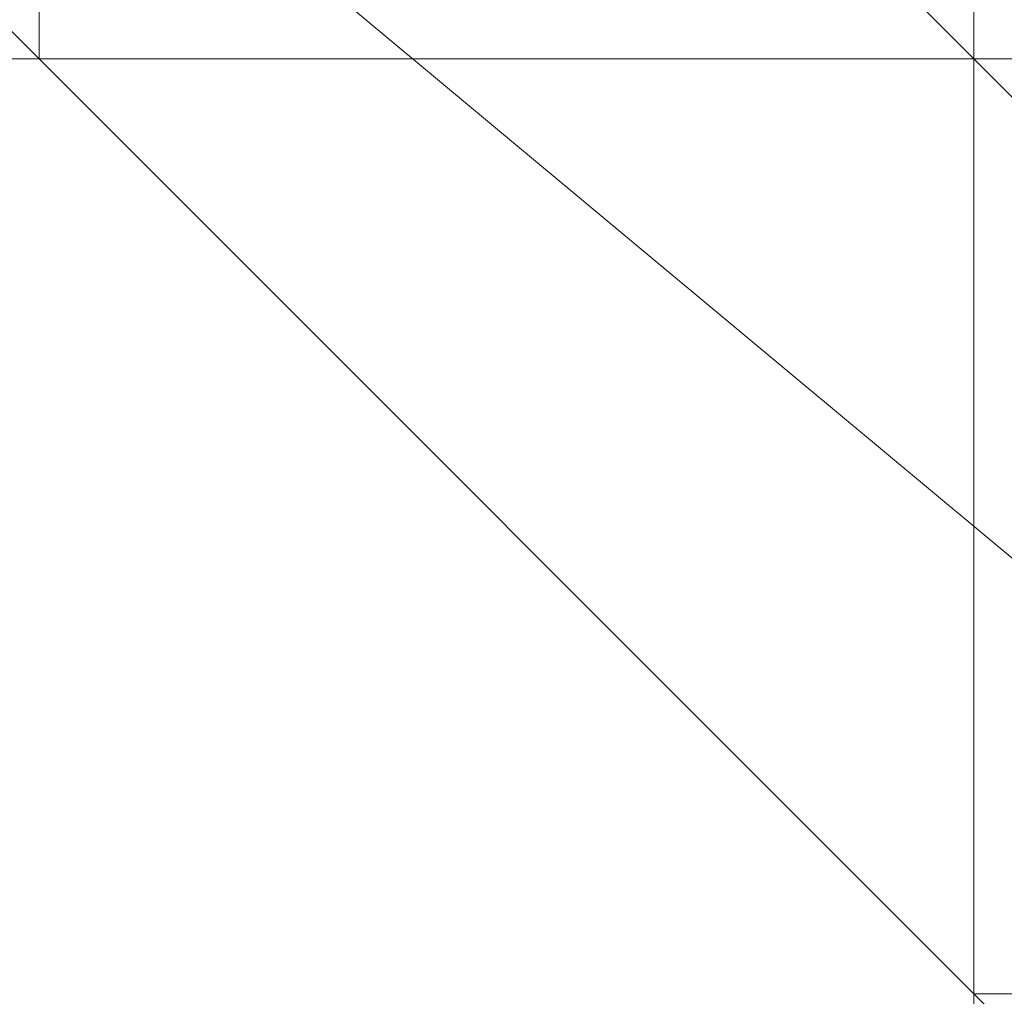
# Model space of a CAD drawing. Header units: inches. Extents: x -79624 to 52587, y -27526 to 10116.
# Tile 171 of 256: x 5674.89 to 5684.35, y -7648.48 to -7639.09. Entities that reach past the tile are written whole.
import ezdxf
from ezdxf import colors
from ezdxf.entities.mleader import LeaderData, LeaderLine
from ezdxf.math import Vec2, Vec3

# ---------------------------------------------------------------- set-up
doc = ezdxf.new("R2010")
doc.units = ezdxf.units.IN
doc.header["$MEASUREMENT"] = 0
doc.layers.add('- განათება', color=7, linetype='Continuous')
doc.layers.add('Dimensioning - General', color=7, linetype='Continuous')
doc.layers.add('- მექანიკური ნაწილი', color=7, linetype='Continuous', lineweight=18)
doc.styles.add('CT', font='ARIALN.TTF', dxfattribs={"height": 200})
doc.styles.add('GENERATED_STYLE_1', font='txt')
doc.dimstyles.new('GENERATED_STYLE__1', dxfattribs={"dimtxt": 100, "dimasz": 76, "dimexe": 0.18, "dimexo": 0.0625, "dimgap": 0, "dimtad": 0, "dimdec": 0, "dimlfac": 0.1, "dimzin": 0, "dimdsep": 46, "dimtxsty": 'GENERATED_STYLE_1', "dimblk": 'ARROWHEAD_5', "dimblk1": 'ARROWHEAD_5', "dimblk2": 'ARROWHEAD_5', "dimcen": 0.09, "dimse1": 1, "dimse2": 1, "dimclrd": 7, "dimclre": 7, "dimclrt": 7, "dimadec": 0, "dimazin": 0, "dimtfac": 1, "dimtdec": 4, "dimtmove": 0, "dimatfit": 3, "dimfxl": 1, "dimtolj": 1, "dimtzin": 0, "dimarcsym": 0})

# ---------------------------------------------------------------- blocks, each defined once
blk = doc.blocks.new('ARROWHEAD_5')
at = {"linetype": 'Continuous', "lineweight": 0}
blk.add_hatch(color=0, dxfattribs=at).paths.add_polyline_path([(-1, 0.2679), (0, 0), (-1, -0.2679)])
at = {"color": 0, "linetype": 'Continuous', "lineweight": 0}
blk.add_line((0, 0), (-1, 0), dxfattribs=at)
blk = doc.blocks.new('*D249')
at = {"layer": 'Defpoints', "color": 0, "linetype": 'Continuous', "transparency": 16777216}
for p in [(358.5559, 209.2034), (25258.5559, 209.2034), (1258.5559, -26125.7224)]:
    blk.add_point(p, dxfattribs=at)
at = {"layer": 'Dimensioning - General', "color": 7, "linetype": 'Continuous', "lineweight": -2, "transparency": 16777216}
for p, q in [((358.5559, 133.2034), (358.5559, -12795.7235)), ((358.5559, -26049.7224), (358.5559, -13148.1045))]:
    blk.add_line(p, q, dxfattribs=at)
at = {"layer": 'Dimensioning - General', "color": 7, "linetype": 'Continuous', "lineweight": -2, "transparency": 16777216, "xscale": 76.00000000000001, "yscale": 76.00000000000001, "zscale": 76.00000000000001}
for p, rotation in [((358.5559, 209.2034), 90), ((358.5559, -26125.7224), 270)]:
    blk.add_blockref('ARROWHEAD_5', p, dxfattribs=dict(at, rotation=rotation))
at = {"layer": 'Dimensioning - General', "color": 7, "linetype": 'Continuous', "lineweight": 13, "transparency": 16777216, "insert": (358.5559, -12971.914), "char_height": 100, "attachment_point": 5, "rotation": 90, "style": 'GENERATED_STYLE_1'}
blk.add_mtext('\\A1;2633', dxfattribs=at)
blk = doc.blocks.new('_DotSmall')
at = {"color": 0, "linetype": 'ByBlock', "const_width": 0.5}
blk.add_lwpolyline([(-0.0625, 0, 1), (0.0625, 0, 1)], format="xyb", close=True, dxfattribs=at)

msp = doc.modelspace()

# ---------------------------------------------------------------- linework, layer by layer
at = {"layer": '- მექანიკური ნაწილი', "color": 7, "lineweight": 0}
for points in [[(5782.86193, -7037.67465), (5728.96977, -7037.67465), (5684.05963, -7037.67465), (5684.05963, -7199.35115), (5684.05963, -7702.34471), (5657.11354, -7702.34471), (5657.11354, -7855.03918), (5639.14949, -7855.03918), (5639.14949, -7890.96729)], [(5684.05963, -7199.35115), (5684.05963, -7702.34471), (5657.11354, -7702.34471), (5684.05963, -7702.34471), (5684.05963, -7855.03918), (5657.11354, -7855.03918), (5639.14949, -7855.03918), (5639.14949, -7890.96729)], [(5728.96977, -7199.35115), (5684.05963, -7199.35115), (5684.05963, -7702.34471)], [(5728.96977, -7199.35115), (5728.96977, -7702.34471), (5684.05963, -7702.34471), (5684.05963, -7199.35115)]]:
    msp.add_lwpolyline(points, dxfattribs=at)
msp.add_lwpolyline([(5657.11354, -7621.50646), (5854.71816, -7621.50646), (5908.61032, -7666.4166), (5711.00571, -7666.4166)], close=True, dxfattribs=at)
at = {"layer": '- მექანიკური ნაწილი', "lineweight": 0}
for points in [[(5630.16746, -7684.38065), (5630.16746, -7675.39862), (5621.18543, -7666.4166), (5621.18543, -7657.43457), (5630.16746, -7648.45254), (5630.16746, -7639.47051), (5639.14949, -7630.48848), (5648.13152, -7630.48848), (5657.11354, -7630.48848), (5666.09557, -7630.48848), (5675.0776, -7630.48848), (5684.05963, -7639.47051), (5693.04166, -7648.45254), (5693.04166, -7657.43457), (5693.04166, -7666.4166), (5693.04166, -7675.39862), (5684.05963, -7684.38065)], [(5657.11354, -7630.48848), (5666.09557, -7630.48848), (5675.0776, -7630.48848), (5684.05963, -7639.47051), (5693.04166, -7648.45254), (5693.04166, -7657.43457), (5684.05963, -7657.43457), (5684.05963, -7648.45254), (5693.04166, -7657.43457), (5693.04166, -7666.4166), (5693.04166, -7657.43457), (5693.04166, -7666.4166)], [(5666.09557, -7630.48848), (5675.0776, -7639.47051), (5666.09557, -7630.48848)], [(5666.09557, -7630.48848), (5675.0776, -7639.47051), (5666.09557, -7630.48848)], [(5666.09557, -7630.48848), (5675.0776, -7639.47051), (5666.09557, -7630.48848)], [(5666.09557, -7630.48848), (5675.0776, -7639.47051), (5666.09557, -7630.48848)], [(5666.09557, -7630.48848), (5675.0776, -7639.47051), (5666.09557, -7630.48848)], [(5666.09557, -7630.48848), (5675.0776, -7639.47051), (5666.09557, -7630.48848)], [(5666.09557, -7630.48848), (5675.0776, -7639.47051), (5666.09557, -7630.48848)], [(5666.09557, -7630.48848), (5675.0776, -7639.47051), (5666.09557, -7630.48848)], [(5666.09557, -7630.48848), (5675.0776, -7639.47051), (5666.09557, -7630.48848)], [(5684.05963, -7639.47051), (5675.0776, -7630.48848), (5684.05963, -7639.47051)], [(5684.05963, -7639.47051), (5675.0776, -7630.48848), (5684.05963, -7639.47051)], [(5675.0776, -7630.48848), (5684.05963, -7639.47051), (5675.0776, -7630.48848)], [(5675.0776, -7630.48848), (5684.05963, -7639.47051), (5675.0776, -7630.48848)], [(5675.0776, -7630.48848), (5684.05963, -7639.47051), (5675.0776, -7630.48848)], [(5675.0776, -7630.48848), (5684.05963, -7639.47051), (5675.0776, -7630.48848)], [(5675.0776, -7630.48848), (5684.05963, -7639.47051), (5675.0776, -7630.48848)], [(5675.0776, -7630.48848), (5684.05963, -7639.47051), (5675.0776, -7630.48848)], [(5675.0776, -7639.47051), (5675.0776, -7630.48848), (5675.0776, -7639.47051)], [(5675.0776, -7630.48848), (5675.0776, -7639.47051), (5675.0776, -7630.48848)], [(5675.0776, -7630.48848), (5675.0776, -7639.47051), (5675.0776, -7630.48848)], [(5675.0776, -7630.48848), (5675.0776, -7639.47051), (5675.0776, -7630.48848)], [(5675.0776, -7630.48848), (5675.0776, -7639.47051), (5675.0776, -7630.48848)], [(5675.0776, -7639.47051), (5675.0776, -7630.48848), (5675.0776, -7639.47051)], [(5675.0776, -7630.48848), (5684.05963, -7639.47051), (5675.0776, -7630.48848)], [(5675.0776, -7630.48848), (5684.05963, -7639.47051), (5675.0776, -7630.48848)], [(5675.0776, -7630.48848), (5684.05963, -7639.47051), (5675.0776, -7630.48848)], [(5675.0776, -7630.48848), (5684.05963, -7639.47051), (5675.0776, -7630.48848)], [(5675.0776, -7630.48848), (5684.05963, -7639.47051), (5675.0776, -7630.48848)], [(5675.0776, -7630.48848), (5684.05963, -7639.47051), (5675.0776, -7630.48848)], [(5675.0776, -7639.47051), (5675.0776, -7630.48848), (5675.0776, -7639.47051)], [(5675.0776, -7630.48848), (5675.0776, -7639.47051), (5675.0776, -7630.48848)], [(5675.0776, -7630.48848), (5675.0776, -7639.47051), (5675.0776, -7630.48848)], [(5675.0776, -7630.48848), (5675.0776, -7639.47051), (5675.0776, -7630.48848)], [(5675.0776, -7630.48848), (5675.0776, -7639.47051), (5675.0776, -7630.48848)], [(5675.0776, -7639.47051), (5675.0776, -7630.48848), (5675.0776, -7639.47051)], [(5675.0776, -7630.48848), (5684.05963, -7639.47051), (5675.0776, -7630.48848)], [(5675.0776, -7630.48848), (5684.05963, -7639.47051), (5675.0776, -7630.48848)], [(5675.0776, -7630.48848), (5684.05963, -7639.47051), (5675.0776, -7630.48848)], [(5675.0776, -7630.48848), (5684.05963, -7639.47051), (5675.0776, -7630.48848)], [(5675.0776, -7630.48848), (5684.05963, -7639.47051), (5675.0776, -7630.48848)], [(5675.0776, -7630.48848), (5684.05963, -7639.47051), (5675.0776, -7630.48848)], [(5675.0776, -7639.47051), (5675.0776, -7630.48848), (5675.0776, -7639.47051)], [(5675.0776, -7630.48848), (5675.0776, -7639.47051), (5675.0776, -7630.48848)], [(5675.0776, -7630.48848), (5675.0776, -7639.47051), (5675.0776, -7630.48848)], [(5675.0776, -7630.48848), (5675.0776, -7639.47051), (5675.0776, -7630.48848)], [(5675.0776, -7630.48848), (5675.0776, -7639.47051), (5675.0776, -7630.48848)], [(5675.0776, -7639.47051), (5675.0776, -7630.48848), (5675.0776, -7639.47051)], [(5684.05963, -7639.47051), (5675.0776, -7630.48848), (5684.05963, -7639.47051)], [(5666.09557, -7639.47051), (5675.0776, -7639.47051), (5666.09557, -7639.47051)], [(5666.09557, -7639.47051), (5675.0776, -7639.47051), (5666.09557, -7639.47051)], [(5666.09557, -7639.47051), (5675.0776, -7639.47051), (5666.09557, -7639.47051)], [(5666.09557, -7639.47051), (5675.0776, -7639.47051), (5666.09557, -7639.47051)], [(5666.09557, -7639.47051), (5675.0776, -7639.47051), (5666.09557, -7639.47051)], [(5666.09557, -7639.47051), (5675.0776, -7639.47051), (5666.09557, -7639.47051)], [(5666.09557, -7639.47051), (5675.0776, -7639.47051), (5666.09557, -7639.47051)], [(5666.09557, -7639.47051), (5675.0776, -7639.47051), (5666.09557, -7639.47051)], [(5666.09557, -7639.47051), (5675.0776, -7639.47051), (5666.09557, -7639.47051)], [(5666.09557, -7639.47051), (5675.0776, -7639.47051), (5666.09557, -7639.47051)], [(5666.09557, -7639.47051), (5675.0776, -7639.47051), (5666.09557, -7639.47051)], [(5666.09557, -7639.47051), (5675.0776, -7639.47051), (5666.09557, -7639.47051)], [(5666.09557, -7639.47051), (5675.0776, -7639.47051), (5666.09557, -7639.47051)], [(5666.09557, -7639.47051), (5675.0776, -7639.47051), (5666.09557, -7639.47051)], [(5666.09557, -7639.47051), (5675.0776, -7639.47051), (5666.09557, -7639.47051)], [(5666.09557, -7639.47051), (5675.0776, -7639.47051), (5666.09557, -7639.47051)], [(5666.09557, -7639.47051), (5675.0776, -7639.47051), (5666.09557, -7639.47051)], [(5666.09557, -7639.47051), (5675.0776, -7639.47051), (5666.09557, -7639.47051)], [(5666.09557, -7639.47051), (5675.0776, -7639.47051), (5666.09557, -7639.47051)], [(5666.09557, -7639.47051), (5675.0776, -7639.47051), (5666.09557, -7639.47051)], [(5666.09557, -7639.47051), (5675.0776, -7639.47051), (5666.09557, -7639.47051)], [(5666.09557, -7639.47051), (5675.0776, -7639.47051), (5666.09557, -7639.47051)], [(5666.09557, -7639.47051), (5675.0776, -7639.47051), (5666.09557, -7639.47051)], [(5666.09557, -7639.47051), (5675.0776, -7639.47051), (5666.09557, -7639.47051)], [(5666.09557, -7639.47051), (5675.0776, -7639.47051), (5666.09557, -7639.47051)], [(5666.09557, -7639.47051), (5675.0776, -7639.47051), (5666.09557, -7639.47051)], [(5666.09557, -7639.47051), (5675.0776, -7639.47051), (5666.09557, -7639.47051)], [(5666.09557, -7639.47051), (5675.0776, -7639.47051), (5666.09557, -7639.47051)], [(5666.09557, -7639.47051), (5675.0776, -7639.47051), (5666.09557, -7639.47051)], [(5666.09557, -7639.47051), (5675.0776, -7639.47051), (5666.09557, -7639.47051)], [(5666.09557, -7639.47051), (5675.0776, -7639.47051), (5666.09557, -7639.47051)], [(5666.09557, -7639.47051), (5675.0776, -7639.47051), (5666.09557, -7639.47051)], [(5666.09557, -7639.47051), (5675.0776, -7639.47051), (5666.09557, -7639.47051)], [(5666.09557, -7639.47051), (5675.0776, -7639.47051), (5666.09557, -7639.47051)], [(5666.09557, -7639.47051), (5675.0776, -7639.47051), (5666.09557, -7639.47051)], [(5666.09557, -7639.47051), (5675.0776, -7639.47051), (5666.09557, -7639.47051)], [(5666.09557, -7639.47051), (5675.0776, -7639.47051), (5666.09557, -7639.47051)], [(5666.09557, -7639.47051), (5675.0776, -7639.47051), (5666.09557, -7639.47051)], [(5666.09557, -7639.47051), (5675.0776, -7639.47051), (5666.09557, -7639.47051)], [(5675.0776, -7639.47051), (5684.05963, -7648.45254), (5675.0776, -7639.47051)], [(5675.0776, -7639.47051), (5684.05963, -7648.45254), (5675.0776, -7639.47051)], [(5675.0776, -7639.47051), (5684.05963, -7648.45254), (5675.0776, -7639.47051)], [(5675.0776, -7639.47051), (5684.05963, -7648.45254), (5675.0776, -7639.47051)], [(5675.0776, -7639.47051), (5684.05963, -7648.45254), (5675.0776, -7639.47051)], [(5675.0776, -7639.47051), (5684.05963, -7648.45254), (5675.0776, -7639.47051)], [(5675.0776, -7639.47051), (5684.05963, -7648.45254), (5675.0776, -7639.47051)], [(5675.0776, -7639.47051), (5684.05963, -7648.45254), (5675.0776, -7639.47051)], [(5675.0776, -7639.47051), (5684.05963, -7648.45254), (5675.0776, -7639.47051)], [(5675.0776, -7639.47051), (5684.05963, -7648.45254), (5675.0776, -7639.47051)], [(5675.0776, -7639.47051), (5684.05963, -7648.45254), (5675.0776, -7639.47051)], [(5675.0776, -7639.47051), (5684.05963, -7648.45254), (5675.0776, -7639.47051)], [(5675.0776, -7639.47051), (5684.05963, -7639.47051), (5675.0776, -7639.47051)], [(5675.0776, -7639.47051), (5684.05963, -7639.47051), (5675.0776, -7639.47051)], [(5675.0776, -7639.47051), (5684.05963, -7639.47051), (5675.0776, -7639.47051)], [(5684.05963, -7639.47051), (5675.0776, -7639.47051), (5684.05963, -7639.47051)], [(5675.0776, -7639.47051), (5675.0776, -7639.47051)], [(5684.05963, -7639.47051), (5675.0776, -7639.47051), (5684.05963, -7639.47051)], [(5675.0776, -7639.47051), (5684.05963, -7639.47051), (5675.0776, -7639.47051)], [(5675.0776, -7639.47051), (5684.05963, -7639.47051), (5675.0776, -7639.47051)], [(5675.0776, -7639.47051), (5684.05963, -7639.47051), (5675.0776, -7639.47051)], [(5675.0776, -7639.47051), (5684.05963, -7639.47051), (5675.0776, -7639.47051)], [(5675.0776, -7639.47051), (5684.05963, -7639.47051), (5675.0776, -7639.47051)], [(5675.0776, -7639.47051), (5684.05963, -7639.47051), (5675.0776, -7639.47051)], [(5675.0776, -7639.47051), (5684.05963, -7639.47051), (5675.0776, -7639.47051)], [(5675.0776, -7639.47051), (5675.0776, -7639.47051)], [(5675.0776, -7639.47051), (5675.0776, -7639.47051)], [(5675.0776, -7639.47051), (5675.0776, -7639.47051)], [(5675.0776, -7639.47051), (5675.0776, -7639.47051)], [(5675.0776, -7639.47051), (5675.0776, -7639.47051)], [(5675.0776, -7639.47051), (5675.0776, -7639.47051)], [(5675.0776, -7639.47051), (5675.0776, -7639.47051)], [(5675.0776, -7639.47051), (5675.0776, -7639.47051)], [(5675.0776, -7639.47051), (5675.0776, -7639.47051)], [(5675.0776, -7639.47051), (5675.0776, -7639.47051)], [(5675.0776, -7639.47051), (5675.0776, -7639.47051)], [(5675.0776, -7639.47051), (5675.0776, -7639.47051)], [(5675.0776, -7639.47051), (5675.0776, -7639.47051)], [(5675.0776, -7639.47051), (5675.0776, -7639.47051)], [(5675.0776, -7639.47051), (5675.0776, -7639.47051)], [(5675.0776, -7639.47051), (5675.0776, -7639.47051)], [(5675.0776, -7639.47051), (5675.0776, -7639.47051)], [(5675.0776, -7639.47051), (5675.0776, -7639.47051)], [(5675.0776, -7639.47051), (5675.0776, -7639.47051)], [(5675.0776, -7639.47051), (5675.0776, -7639.47051)], [(5675.0776, -7639.47051), (5675.0776, -7639.47051)], [(5675.0776, -7639.47051), (5675.0776, -7639.47051)], [(5675.0776, -7639.47051), (5675.0776, -7639.47051)], [(5675.0776, -7639.47051), (5675.0776, -7639.47051)], [(5675.0776, -7639.47051), (5684.05963, -7648.45254), (5675.0776, -7639.47051)], [(5675.0776, -7639.47051), (5684.05963, -7648.45254), (5675.0776, -7639.47051)], [(5675.0776, -7639.47051), (5684.05963, -7648.45254), (5675.0776, -7639.47051)], [(5675.0776, -7639.47051), (5684.05963, -7648.45254), (5675.0776, -7639.47051)], [(5675.0776, -7639.47051), (5684.05963, -7648.45254), (5675.0776, -7639.47051)], [(5675.0776, -7639.47051), (5684.05963, -7648.45254), (5675.0776, -7639.47051)], [(5675.0776, -7639.47051), (5684.05963, -7648.45254), (5675.0776, -7639.47051)], [(5675.0776, -7639.47051), (5684.05963, -7648.45254), (5675.0776, -7639.47051)], [(5675.0776, -7639.47051), (5684.05963, -7648.45254), (5675.0776, -7639.47051)], [(5675.0776, -7639.47051), (5684.05963, -7648.45254), (5675.0776, -7639.47051)], [(5675.0776, -7639.47051), (5684.05963, -7648.45254), (5675.0776, -7639.47051)], [(5675.0776, -7639.47051), (5684.05963, -7648.45254), (5675.0776, -7639.47051)], [(5675.0776, -7639.47051), (5684.05963, -7639.47051), (5675.0776, -7639.47051)], [(5675.0776, -7639.47051), (5684.05963, -7639.47051), (5675.0776, -7639.47051)], [(5675.0776, -7639.47051), (5684.05963, -7639.47051), (5675.0776, -7639.47051)], [(5684.05963, -7639.47051), (5675.0776, -7639.47051), (5684.05963, -7639.47051)], [(5675.0776, -7639.47051), (5675.0776, -7639.47051)], [(5684.05963, -7639.47051), (5675.0776, -7639.47051), (5684.05963, -7639.47051)], [(5675.0776, -7639.47051), (5684.05963, -7639.47051), (5675.0776, -7639.47051)], [(5675.0776, -7639.47051), (5684.05963, -7639.47051), (5675.0776, -7639.47051)], [(5675.0776, -7639.47051), (5684.05963, -7639.47051), (5675.0776, -7639.47051)], [(5675.0776, -7639.47051), (5684.05963, -7639.47051), (5675.0776, -7639.47051)], [(5675.0776, -7639.47051), (5684.05963, -7639.47051), (5675.0776, -7639.47051)], [(5675.0776, -7639.47051), (5684.05963, -7639.47051), (5675.0776, -7639.47051)], [(5675.0776, -7639.47051), (5684.05963, -7639.47051), (5675.0776, -7639.47051)], [(5675.0776, -7639.47051), (5675.0776, -7639.47051)], [(5675.0776, -7639.47051), (5675.0776, -7639.47051)], [(5675.0776, -7639.47051), (5675.0776, -7639.47051)], [(5675.0776, -7639.47051), (5675.0776, -7639.47051)], [(5675.0776, -7639.47051), (5675.0776, -7639.47051)], [(5675.0776, -7639.47051), (5675.0776, -7639.47051)], [(5675.0776, -7639.47051), (5675.0776, -7639.47051)], [(5675.0776, -7639.47051), (5675.0776, -7639.47051)], [(5675.0776, -7639.47051), (5675.0776, -7639.47051)], [(5675.0776, -7639.47051), (5675.0776, -7639.47051)], [(5675.0776, -7639.47051), (5675.0776, -7639.47051)], [(5675.0776, -7639.47051), (5675.0776, -7639.47051)], [(5675.0776, -7639.47051), (5675.0776, -7639.47051)], [(5675.0776, -7639.47051), (5675.0776, -7639.47051)], [(5675.0776, -7639.47051), (5675.0776, -7639.47051)], [(5675.0776, -7639.47051), (5675.0776, -7639.47051)], [(5675.0776, -7639.47051), (5675.0776, -7639.47051)], [(5675.0776, -7639.47051), (5675.0776, -7639.47051)], [(5675.0776, -7639.47051), (5675.0776, -7639.47051)], [(5675.0776, -7639.47051), (5675.0776, -7639.47051)], [(5675.0776, -7639.47051), (5675.0776, -7639.47051)], [(5675.0776, -7639.47051), (5675.0776, -7639.47051)], [(5675.0776, -7639.47051), (5675.0776, -7639.47051)], [(5675.0776, -7639.47051), (5675.0776, -7639.47051)], [(5675.0776, -7639.47051), (5684.05963, -7648.45254), (5675.0776, -7639.47051)], [(5675.0776, -7639.47051), (5684.05963, -7648.45254), (5675.0776, -7639.47051)], [(5675.0776, -7639.47051), (5684.05963, -7648.45254), (5675.0776, -7639.47051)], [(5675.0776, -7639.47051), (5684.05963, -7648.45254), (5675.0776, -7639.47051)], [(5675.0776, -7639.47051), (5684.05963, -7648.45254), (5675.0776, -7639.47051)], [(5675.0776, -7639.47051), (5684.05963, -7648.45254), (5675.0776, -7639.47051)], [(5675.0776, -7639.47051), (5684.05963, -7648.45254), (5675.0776, -7639.47051)], [(5675.0776, -7639.47051), (5684.05963, -7648.45254), (5675.0776, -7639.47051)], [(5675.0776, -7639.47051), (5684.05963, -7648.45254), (5675.0776, -7639.47051)], [(5675.0776, -7639.47051), (5684.05963, -7648.45254), (5675.0776, -7639.47051)], [(5675.0776, -7639.47051), (5684.05963, -7648.45254), (5675.0776, -7639.47051)], [(5675.0776, -7639.47051), (5684.05963, -7648.45254), (5675.0776, -7639.47051)], [(5675.0776, -7639.47051), (5684.05963, -7639.47051), (5675.0776, -7639.47051)], [(5675.0776, -7639.47051), (5684.05963, -7639.47051), (5675.0776, -7639.47051)], [(5675.0776, -7639.47051), (5684.05963, -7639.47051), (5675.0776, -7639.47051)], [(5684.05963, -7639.47051), (5675.0776, -7639.47051), (5684.05963, -7639.47051)], [(5675.0776, -7639.47051), (5675.0776, -7639.47051)], [(5684.05963, -7639.47051), (5675.0776, -7639.47051), (5684.05963, -7639.47051)], [(5675.0776, -7639.47051), (5684.05963, -7639.47051), (5675.0776, -7639.47051)], [(5675.0776, -7639.47051), (5684.05963, -7639.47051), (5675.0776, -7639.47051)], [(5675.0776, -7639.47051), (5684.05963, -7639.47051), (5675.0776, -7639.47051)], [(5675.0776, -7639.47051), (5684.05963, -7639.47051), (5675.0776, -7639.47051)], [(5675.0776, -7639.47051), (5684.05963, -7639.47051), (5675.0776, -7639.47051)], [(5675.0776, -7639.47051), (5684.05963, -7639.47051), (5675.0776, -7639.47051)], [(5675.0776, -7639.47051), (5684.05963, -7639.47051), (5675.0776, -7639.47051)], [(5675.0776, -7639.47051), (5675.0776, -7639.47051)], [(5675.0776, -7639.47051), (5675.0776, -7639.47051)], [(5675.0776, -7639.47051), (5675.0776, -7639.47051)], [(5675.0776, -7639.47051), (5675.0776, -7639.47051)], [(5675.0776, -7639.47051), (5675.0776, -7639.47051)], [(5675.0776, -7639.47051), (5675.0776, -7639.47051)], [(5675.0776, -7639.47051), (5675.0776, -7639.47051)], [(5675.0776, -7639.47051), (5675.0776, -7639.47051)], [(5675.0776, -7639.47051), (5675.0776, -7639.47051)], [(5675.0776, -7639.47051), (5675.0776, -7639.47051)], [(5675.0776, -7639.47051), (5675.0776, -7639.47051)], [(5675.0776, -7639.47051), (5675.0776, -7639.47051)], [(5675.0776, -7639.47051), (5675.0776, -7639.47051)], [(5675.0776, -7639.47051), (5675.0776, -7639.47051)], [(5675.0776, -7639.47051), (5675.0776, -7639.47051)], [(5675.0776, -7639.47051), (5675.0776, -7639.47051)], [(5675.0776, -7639.47051), (5675.0776, -7639.47051)], [(5675.0776, -7639.47051), (5675.0776, -7639.47051)], [(5675.0776, -7639.47051), (5675.0776, -7639.47051)], [(5675.0776, -7639.47051), (5675.0776, -7639.47051)], [(5675.0776, -7639.47051), (5675.0776, -7639.47051)], [(5675.0776, -7639.47051), (5675.0776, -7639.47051)], [(5675.0776, -7639.47051), (5675.0776, -7639.47051)], [(5675.0776, -7639.47051), (5675.0776, -7639.47051)], [(5693.04166, -7639.47051), (5684.05963, -7639.47051), (5693.04166, -7639.47051)], [(5684.05963, -7639.47051), (5684.05963, -7639.47051)], [(5693.04166, -7648.45254), (5684.05963, -7639.47051), (5693.04166, -7648.45254)], [(5684.05963, -7639.47051), (5684.05963, -7639.47051)], [(5684.05963, -7639.47051), (5693.04166, -7648.45254), (5684.05963, -7639.47051)], [(5684.05963, -7639.47051), (5693.04166, -7648.45254), (5684.05963, -7639.47051)], [(5684.05963, -7639.47051), (5693.04166, -7648.45254), (5684.05963, -7639.47051)], [(5684.05963, -7639.47051), (5693.04166, -7648.45254), (5684.05963, -7639.47051)], [(5684.05963, -7639.47051), (5693.04166, -7648.45254), (5684.05963, -7639.47051)], [(5684.05963, -7639.47051), (5684.05963, -7639.47051)], [(5684.05963, -7648.45254), (5684.05963, -7639.47051), (5684.05963, -7648.45254)], [(5684.05963, -7639.47051), (5684.05963, -7648.45254), (5684.05963, -7639.47051)], [(5684.05963, -7639.47051), (5684.05963, -7648.45254), (5684.05963, -7639.47051)], [(5684.05963, -7639.47051), (5684.05963, -7648.45254), (5684.05963, -7639.47051)], [(5684.05963, -7639.47051), (5684.05963, -7648.45254), (5684.05963, -7639.47051)], [(5684.05963, -7639.47051), (5684.05963, -7648.45254), (5684.05963, -7639.47051)], [(5684.05963, -7639.47051), (5684.05963, -7648.45254), (5684.05963, -7639.47051)], [(5684.05963, -7639.47051), (5684.05963, -7648.45254), (5684.05963, -7639.47051)], [(5684.05963, -7639.47051), (5684.05963, -7648.45254), (5684.05963, -7639.47051)], [(5684.05963, -7639.47051), (5684.05963, -7648.45254), (5684.05963, -7639.47051)], [(5684.05963, -7639.47051), (5684.05963, -7648.45254), (5684.05963, -7639.47051)], [(5684.05963, -7639.47051), (5684.05963, -7648.45254), (5684.05963, -7639.47051)], [(5684.05963, -7648.45254), (5684.05963, -7639.47051), (5684.05963, -7648.45254)], [(5684.05963, -7639.47051), (5684.05963, -7639.47051)], [(5684.05963, -7639.47051), (5684.05963, -7639.47051)], [(5684.05963, -7639.47051), (5684.05963, -7639.47051)], [(5684.05963, -7639.47051), (5684.05963, -7639.47051)], [(5684.05963, -7639.47051), (5684.05963, -7639.47051)], [(5684.05963, -7639.47051), (5684.05963, -7639.47051)], [(5684.05963, -7639.47051), (5684.05963, -7639.47051)], [(5684.05963, -7639.47051), (5684.05963, -7639.47051)], [(5684.05963, -7639.47051), (5684.05963, -7639.47051)], [(5684.05963, -7639.47051), (5684.05963, -7639.47051)], [(5684.05963, -7639.47051), (5684.05963, -7639.47051)], [(5684.05963, -7639.47051), (5684.05963, -7639.47051)], [(5684.05963, -7639.47051), (5684.05963, -7639.47051)], [(5684.05963, -7639.47051), (5684.05963, -7639.47051)], [(5684.05963, -7639.47051), (5684.05963, -7639.47051)], [(5684.05963, -7639.47051), (5684.05963, -7639.47051)], [(5684.05963, -7639.47051), (5684.05963, -7639.47051)], [(5684.05963, -7639.47051), (5684.05963, -7639.47051)], [(5684.05963, -7639.47051), (5693.04166, -7648.45254), (5684.05963, -7639.47051)], [(5684.05963, -7639.47051), (5693.04166, -7648.45254), (5684.05963, -7639.47051)], [(5684.05963, -7639.47051), (5693.04166, -7648.45254), (5684.05963, -7639.47051)], [(5684.05963, -7639.47051), (5693.04166, -7648.45254), (5684.05963, -7639.47051)], [(5684.05963, -7639.47051), (5693.04166, -7648.45254), (5684.05963, -7639.47051)], [(5684.05963, -7639.47051), (5684.05963, -7639.47051)], [(5684.05963, -7648.45254), (5684.05963, -7639.47051), (5684.05963, -7648.45254)], [(5684.05963, -7639.47051), (5684.05963, -7648.45254), (5684.05963, -7639.47051)], [(5684.05963, -7639.47051), (5684.05963, -7648.45254), (5684.05963, -7639.47051)], [(5684.05963, -7639.47051), (5684.05963, -7648.45254), (5684.05963, -7639.47051)], [(5684.05963, -7639.47051), (5684.05963, -7648.45254), (5684.05963, -7639.47051)], [(5684.05963, -7639.47051), (5684.05963, -7648.45254), (5684.05963, -7639.47051)], [(5684.05963, -7639.47051), (5684.05963, -7648.45254), (5684.05963, -7639.47051)], [(5684.05963, -7639.47051), (5684.05963, -7648.45254), (5684.05963, -7639.47051)], [(5684.05963, -7639.47051), (5684.05963, -7648.45254), (5684.05963, -7639.47051)], [(5684.05963, -7639.47051), (5684.05963, -7648.45254), (5684.05963, -7639.47051)], [(5684.05963, -7639.47051), (5684.05963, -7648.45254), (5684.05963, -7639.47051)], [(5684.05963, -7639.47051), (5684.05963, -7648.45254), (5684.05963, -7639.47051)], [(5684.05963, -7648.45254), (5684.05963, -7639.47051), (5684.05963, -7648.45254)], [(5684.05963, -7639.47051), (5684.05963, -7639.47051)], [(5684.05963, -7639.47051), (5684.05963, -7639.47051)], [(5684.05963, -7639.47051), (5684.05963, -7639.47051)], [(5684.05963, -7639.47051), (5684.05963, -7639.47051)], [(5684.05963, -7639.47051), (5684.05963, -7639.47051)], [(5684.05963, -7639.47051), (5684.05963, -7639.47051)], [(5684.05963, -7639.47051), (5684.05963, -7639.47051)], [(5684.05963, -7639.47051), (5684.05963, -7639.47051)], [(5684.05963, -7639.47051), (5684.05963, -7639.47051)], [(5684.05963, -7639.47051), (5684.05963, -7639.47051)], [(5684.05963, -7639.47051), (5684.05963, -7639.47051)], [(5684.05963, -7639.47051), (5684.05963, -7639.47051)], [(5684.05963, -7639.47051), (5684.05963, -7639.47051)], [(5684.05963, -7639.47051), (5684.05963, -7639.47051)], [(5684.05963, -7639.47051), (5684.05963, -7639.47051)], [(5684.05963, -7639.47051), (5684.05963, -7639.47051)], [(5684.05963, -7639.47051), (5684.05963, -7639.47051)], [(5684.05963, -7639.47051), (5684.05963, -7639.47051)], [(5684.05963, -7639.47051), (5693.04166, -7648.45254), (5684.05963, -7639.47051)], [(5684.05963, -7639.47051), (5693.04166, -7648.45254), (5684.05963, -7639.47051)], [(5684.05963, -7639.47051), (5693.04166, -7648.45254), (5684.05963, -7639.47051)], [(5684.05963, -7639.47051), (5693.04166, -7648.45254), (5684.05963, -7639.47051)], [(5684.05963, -7639.47051), (5693.04166, -7648.45254), (5684.05963, -7639.47051)], [(5684.05963, -7639.47051), (5684.05963, -7639.47051)], [(5684.05963, -7648.45254), (5684.05963, -7639.47051), (5684.05963, -7648.45254)], [(5684.05963, -7639.47051), (5684.05963, -7648.45254), (5684.05963, -7639.47051)], [(5684.05963, -7639.47051), (5684.05963, -7648.45254), (5684.05963, -7639.47051)], [(5684.05963, -7639.47051), (5684.05963, -7648.45254), (5684.05963, -7639.47051)], [(5684.05963, -7639.47051), (5684.05963, -7648.45254), (5684.05963, -7639.47051)], [(5684.05963, -7639.47051), (5684.05963, -7648.45254), (5684.05963, -7639.47051)], [(5684.05963, -7639.47051), (5684.05963, -7648.45254), (5684.05963, -7639.47051)], [(5684.05963, -7639.47051), (5684.05963, -7648.45254), (5684.05963, -7639.47051)], [(5684.05963, -7639.47051), (5684.05963, -7648.45254), (5684.05963, -7639.47051)], [(5684.05963, -7639.47051), (5684.05963, -7648.45254), (5684.05963, -7639.47051)], [(5684.05963, -7639.47051), (5684.05963, -7648.45254), (5684.05963, -7639.47051)], [(5684.05963, -7639.47051), (5684.05963, -7648.45254), (5684.05963, -7639.47051)], [(5684.05963, -7648.45254), (5684.05963, -7639.47051), (5684.05963, -7648.45254)], [(5684.05963, -7639.47051), (5684.05963, -7639.47051)], [(5684.05963, -7639.47051), (5684.05963, -7639.47051)], [(5684.05963, -7639.47051), (5684.05963, -7639.47051)], [(5684.05963, -7639.47051), (5684.05963, -7639.47051)], [(5684.05963, -7639.47051), (5684.05963, -7639.47051)], [(5684.05963, -7639.47051), (5684.05963, -7639.47051)], [(5684.05963, -7639.47051), (5684.05963, -7639.47051)], [(5684.05963, -7639.47051), (5684.05963, -7639.47051)], [(5684.05963, -7639.47051), (5684.05963, -7639.47051)], [(5684.05963, -7639.47051), (5684.05963, -7639.47051)], [(5684.05963, -7639.47051), (5684.05963, -7639.47051)], [(5684.05963, -7639.47051), (5684.05963, -7639.47051)], [(5684.05963, -7639.47051), (5684.05963, -7639.47051)], [(5684.05963, -7639.47051), (5684.05963, -7639.47051)], [(5684.05963, -7639.47051), (5684.05963, -7639.47051)], [(5684.05963, -7639.47051), (5684.05963, -7639.47051)], [(5684.05963, -7639.47051), (5684.05963, -7639.47051)], [(5684.05963, -7639.47051), (5684.05963, -7639.47051)], [(5693.04166, -7648.45254), (5684.05963, -7639.47051), (5693.04166, -7648.45254)], [(5684.05963, -7639.47051), (5684.05963, -7639.47051)], [(5684.05963, -7639.47051), (5684.05963, -7639.47051)], [(5684.05963, -7639.47051), (5684.05963, -7639.47051)], [(5684.05963, -7648.45254), (5693.04166, -7657.43457), (5684.05963, -7648.45254)], [(5684.05963, -7648.45254), (5693.04166, -7657.43457), (5684.05963, -7648.45254)], [(5684.05963, -7648.45254), (5693.04166, -7657.43457)], [(5684.05963, -7657.43457), (5684.05963, -7648.45254)], [(5684.05963, -7648.45254), (5684.05963, -7657.43457), (5684.05963, -7648.45254)], [(5684.05963, -7648.45254), (5684.05963, -7657.43457), (5684.05963, -7648.45254)], [(5684.05963, -7648.45254), (5684.05963, -7657.43457), (5684.05963, -7648.45254)], [(5684.05963, -7648.45254), (5684.05963, -7657.43457), (5684.05963, -7648.45254)], [(5684.05963, -7648.45254), (5684.05963, -7657.43457), (5684.05963, -7648.45254)], [(5684.05963, -7648.45254), (5684.05963, -7657.43457), (5684.05963, -7648.45254)], [(5684.05963, -7648.45254), (5684.05963, -7657.43457), (5684.05963, -7648.45254)], [(5684.05963, -7648.45254), (5684.05963, -7657.43457), (5684.05963, -7648.45254)], [(5684.05963, -7648.45254), (5684.05963, -7657.43457), (5684.05963, -7648.45254)], [(5684.05963, -7648.45254), (5684.05963, -7657.43457), (5684.05963, -7648.45254)], [(5684.05963, -7648.45254), (5684.05963, -7657.43457), (5684.05963, -7648.45254)], [(5684.05963, -7648.45254), (5684.05963, -7657.43457), (5684.05963, -7648.45254)], [(5684.05963, -7648.45254), (5684.05963, -7657.43457), (5684.05963, -7648.45254)], [(5684.05963, -7648.45254), (5684.05963, -7657.43457), (5684.05963, -7648.45254)], [(5684.05963, -7648.45254), (5684.05963, -7657.43457)], [(5693.04166, -7657.43457), (5684.05963, -7648.45254)], [(5684.05963, -7648.45254), (5693.04166, -7657.43457), (5684.05963, -7648.45254)], [(5684.05963, -7648.45254), (5693.04166, -7657.43457), (5684.05963, -7648.45254)], [(5684.05963, -7648.45254), (5684.05963, -7648.45254)], [(5693.04166, -7648.45254), (5684.05963, -7648.45254), (5693.04166, -7648.45254)], [(5684.05963, -7648.45254), (5693.04166, -7648.45254), (5684.05963, -7648.45254)], [(5684.05963, -7648.45254), (5693.04166, -7648.45254), (5684.05963, -7648.45254)], [(5684.05963, -7648.45254), (5693.04166, -7648.45254), (5684.05963, -7648.45254)], [(5684.05963, -7648.45254), (5693.04166, -7648.45254), (5684.05963, -7648.45254)], [(5684.05963, -7648.45254), (5684.05963, -7648.45254)], [(5684.05963, -7648.45254), (5684.05963, -7648.45254)], [(5684.05963, -7648.45254), (5684.05963, -7648.45254)], [(5684.05963, -7648.45254), (5684.05963, -7648.45254)], [(5684.05963, -7648.45254), (5684.05963, -7648.45254)], [(5684.05963, -7648.45254), (5684.05963, -7648.45254)], [(5684.05963, -7648.45254), (5684.05963, -7648.45254)], [(5684.05963, -7648.45254), (5684.05963, -7648.45254)], [(5684.05963, -7648.45254), (5684.05963, -7648.45254)], [(5684.05963, -7648.45254), (5684.05963, -7648.45254)], [(5684.05963, -7648.45254), (5684.05963, -7648.45254)], [(5684.05963, -7648.45254), (5684.05963, -7648.45254)], [(5684.05963, -7648.45254), (5684.05963, -7648.45254)], [(5684.05963, -7648.45254), (5684.05963, -7648.45254)], [(5684.05963, -7648.45254), (5684.05963, -7648.45254)], [(5684.05963, -7648.45254), (5684.05963, -7648.45254)], [(5684.05963, -7648.45254), (5684.05963, -7648.45254)], [(5684.05963, -7648.45254), (5684.05963, -7648.45254)], [(5684.05963, -7648.45254), (5684.05963, -7648.45254)], [(5684.05963, -7648.45254), (5684.05963, -7648.45254)], [(5684.05963, -7648.45254), (5684.05963, -7648.45254)], [(5684.05963, -7648.45254), (5684.05963, -7648.45254)], [(5684.05963, -7648.45254), (5684.05963, -7648.45254)], [(5684.05963, -7648.45254), (5684.05963, -7648.45254)], [(5684.05963, -7648.45254), (5684.05963, -7648.45254)], [(5684.05963, -7648.45254), (5693.04166, -7657.43457), (5684.05963, -7648.45254)], [(5684.05963, -7648.45254), (5693.04166, -7657.43457), (5684.05963, -7648.45254)], [(5684.05963, -7648.45254), (5693.04166, -7657.43457)], [(5684.05963, -7657.43457), (5684.05963, -7648.45254)], [(5684.05963, -7648.45254), (5684.05963, -7657.43457), (5684.05963, -7648.45254)], [(5684.05963, -7648.45254), (5684.05963, -7657.43457), (5684.05963, -7648.45254)], [(5684.05963, -7648.45254), (5684.05963, -7657.43457), (5684.05963, -7648.45254)], [(5684.05963, -7648.45254), (5684.05963, -7657.43457), (5684.05963, -7648.45254)], [(5684.05963, -7648.45254), (5684.05963, -7657.43457), (5684.05963, -7648.45254)], [(5684.05963, -7648.45254), (5684.05963, -7657.43457), (5684.05963, -7648.45254)], [(5684.05963, -7648.45254), (5684.05963, -7657.43457), (5684.05963, -7648.45254)], [(5684.05963, -7648.45254), (5684.05963, -7657.43457), (5684.05963, -7648.45254)], [(5684.05963, -7648.45254), (5684.05963, -7657.43457), (5684.05963, -7648.45254)], [(5684.05963, -7648.45254), (5684.05963, -7657.43457), (5684.05963, -7648.45254)], [(5684.05963, -7648.45254), (5684.05963, -7657.43457), (5684.05963, -7648.45254)], [(5684.05963, -7648.45254), (5684.05963, -7657.43457), (5684.05963, -7648.45254)], [(5684.05963, -7648.45254), (5684.05963, -7657.43457), (5684.05963, -7648.45254)], [(5684.05963, -7648.45254), (5684.05963, -7657.43457), (5684.05963, -7648.45254)], [(5684.05963, -7648.45254), (5693.04166, -7657.43457), (5684.05963, -7648.45254)], [(5684.05963, -7648.45254), (5693.04166, -7657.43457), (5684.05963, -7648.45254)], [(5684.05963, -7648.45254), (5684.05963, -7648.45254)], [(5693.04166, -7648.45254), (5684.05963, -7648.45254), (5693.04166, -7648.45254)], [(5684.05963, -7648.45254), (5693.04166, -7648.45254), (5684.05963, -7648.45254)], [(5684.05963, -7648.45254), (5693.04166, -7648.45254), (5684.05963, -7648.45254)], [(5684.05963, -7648.45254), (5693.04166, -7648.45254), (5684.05963, -7648.45254)], [(5684.05963, -7648.45254), (5693.04166, -7648.45254), (5684.05963, -7648.45254)], [(5684.05963, -7648.45254), (5684.05963, -7648.45254)], [(5684.05963, -7648.45254), (5684.05963, -7648.45254)], [(5684.05963, -7648.45254), (5684.05963, -7648.45254)], [(5684.05963, -7648.45254), (5684.05963, -7648.45254)], [(5684.05963, -7648.45254), (5684.05963, -7648.45254)], [(5684.05963, -7648.45254), (5684.05963, -7648.45254)], [(5684.05963, -7648.45254), (5684.05963, -7648.45254)], [(5684.05963, -7648.45254), (5684.05963, -7648.45254)], [(5684.05963, -7648.45254), (5684.05963, -7648.45254)], [(5684.05963, -7648.45254), (5684.05963, -7648.45254)], [(5684.05963, -7648.45254), (5684.05963, -7648.45254)], [(5684.05963, -7648.45254), (5684.05963, -7648.45254)], [(5684.05963, -7648.45254), (5684.05963, -7648.45254)], [(5684.05963, -7648.45254), (5684.05963, -7648.45254)], [(5684.05963, -7648.45254), (5684.05963, -7648.45254)], [(5684.05963, -7648.45254), (5684.05963, -7648.45254)], [(5684.05963, -7648.45254), (5684.05963, -7648.45254)], [(5684.05963, -7648.45254), (5684.05963, -7648.45254)], [(5684.05963, -7648.45254), (5684.05963, -7648.45254)], [(5684.05963, -7648.45254), (5684.05963, -7648.45254)], [(5684.05963, -7648.45254), (5684.05963, -7648.45254)], [(5684.05963, -7648.45254), (5684.05963, -7648.45254)], [(5684.05963, -7648.45254), (5684.05963, -7648.45254)], [(5684.05963, -7648.45254), (5684.05963, -7648.45254)], [(5684.05963, -7648.45254), (5684.05963, -7648.45254)], [(5684.05963, -7648.45254), (5693.04166, -7657.43457), (5684.05963, -7648.45254)], [(5684.05963, -7648.45254), (5693.04166, -7657.43457), (5684.05963, -7648.45254)], [(5684.05963, -7648.45254), (5693.04166, -7657.43457)], [(5684.05963, -7657.43457), (5684.05963, -7648.45254)], [(5684.05963, -7648.45254), (5684.05963, -7657.43457), (5684.05963, -7648.45254)], [(5684.05963, -7648.45254), (5684.05963, -7657.43457), (5684.05963, -7648.45254)], [(5684.05963, -7648.45254), (5684.05963, -7657.43457), (5684.05963, -7648.45254)], [(5684.05963, -7648.45254), (5684.05963, -7657.43457), (5684.05963, -7648.45254)], [(5684.05963, -7648.45254), (5684.05963, -7657.43457), (5684.05963, -7648.45254)], [(5684.05963, -7648.45254), (5684.05963, -7657.43457), (5684.05963, -7648.45254)], [(5684.05963, -7648.45254), (5684.05963, -7657.43457), (5684.05963, -7648.45254)], [(5684.05963, -7648.45254), (5684.05963, -7657.43457), (5684.05963, -7648.45254)], [(5684.05963, -7648.45254), (5684.05963, -7657.43457), (5684.05963, -7648.45254)], [(5684.05963, -7648.45254), (5684.05963, -7657.43457), (5684.05963, -7648.45254)], [(5684.05963, -7648.45254), (5684.05963, -7657.43457), (5684.05963, -7648.45254)], [(5684.05963, -7648.45254), (5684.05963, -7657.43457), (5684.05963, -7648.45254)], [(5684.05963, -7648.45254), (5684.05963, -7657.43457), (5684.05963, -7648.45254)], [(5684.05963, -7648.45254), (5684.05963, -7657.43457), (5684.05963, -7648.45254)], [(5684.05963, -7648.45254), (5684.05963, -7657.43457)], [(5693.04166, -7657.43457), (5684.05963, -7648.45254)], [(5684.05963, -7648.45254), (5693.04166, -7657.43457), (5684.05963, -7648.45254)], [(5684.05963, -7648.45254), (5693.04166, -7657.43457), (5684.05963, -7648.45254)], [(5684.05963, -7648.45254), (5684.05963, -7648.45254)], [(5693.04166, -7648.45254), (5684.05963, -7648.45254), (5693.04166, -7648.45254)], [(5684.05963, -7648.45254), (5693.04166, -7648.45254), (5684.05963, -7648.45254)], [(5684.05963, -7648.45254), (5693.04166, -7648.45254), (5684.05963, -7648.45254)], [(5684.05963, -7648.45254), (5693.04166, -7648.45254), (5684.05963, -7648.45254)], [(5684.05963, -7648.45254), (5693.04166, -7648.45254), (5684.05963, -7648.45254)], [(5684.05963, -7648.45254), (5684.05963, -7648.45254)], [(5684.05963, -7648.45254), (5684.05963, -7648.45254)], [(5684.05963, -7648.45254), (5684.05963, -7648.45254)], [(5684.05963, -7648.45254), (5684.05963, -7648.45254)], [(5684.05963, -7648.45254), (5684.05963, -7648.45254)], [(5684.05963, -7648.45254), (5684.05963, -7648.45254)], [(5684.05963, -7648.45254), (5684.05963, -7648.45254)], [(5684.05963, -7648.45254), (5684.05963, -7648.45254)], [(5684.05963, -7648.45254), (5684.05963, -7648.45254)], [(5684.05963, -7648.45254), (5684.05963, -7648.45254)], [(5684.05963, -7648.45254), (5684.05963, -7648.45254)], [(5684.05963, -7648.45254), (5684.05963, -7648.45254)], [(5684.05963, -7648.45254), (5684.05963, -7648.45254)], [(5684.05963, -7648.45254), (5684.05963, -7648.45254)], [(5684.05963, -7648.45254), (5684.05963, -7648.45254)], [(5684.05963, -7648.45254), (5684.05963, -7648.45254)], [(5684.05963, -7648.45254), (5684.05963, -7648.45254)], [(5684.05963, -7648.45254), (5684.05963, -7648.45254)], [(5684.05963, -7648.45254), (5684.05963, -7648.45254)], [(5684.05963, -7648.45254), (5684.05963, -7648.45254)], [(5684.05963, -7648.45254), (5684.05963, -7648.45254)], [(5684.05963, -7648.45254), (5684.05963, -7648.45254)], [(5684.05963, -7648.45254), (5684.05963, -7648.45254)], [(5684.05963, -7648.45254), (5684.05963, -7648.45254)], [(5684.05963, -7648.45254), (5684.05963, -7648.45254)]]:
    msp.add_lwpolyline(points, dxfattribs=at)
for points in [[(5666.09557, -7630.48848), (5675.0776, -7630.48848), (5675.0776, -7639.47051)], [(5666.09557, -7639.47051), (5666.09557, -7630.48848), (5675.0776, -7639.47051)], [(5666.09557, -7630.48848), (5666.09557, -7639.47051), (5675.0776, -7639.47051)], [(5675.0776, -7630.48848), (5666.09557, -7630.48848), (5675.0776, -7639.47051)], [(5666.09557, -7630.48848), (5675.0776, -7630.48848), (5675.0776, -7639.47051)], [(5666.09557, -7639.47051), (5666.09557, -7630.48848), (5675.0776, -7639.47051)], [(5666.09557, -7630.48848), (5666.09557, -7639.47051), (5675.0776, -7639.47051)], [(5675.0776, -7630.48848), (5666.09557, -7630.48848), (5675.0776, -7639.47051)], [(5666.09557, -7630.48848), (5675.0776, -7630.48848), (5675.0776, -7639.47051)], [(5666.09557, -7639.47051), (5666.09557, -7630.48848), (5675.0776, -7639.47051)], [(5666.09557, -7630.48848), (5666.09557, -7639.47051), (5675.0776, -7639.47051)], [(5675.0776, -7630.48848), (5666.09557, -7630.48848), (5675.0776, -7639.47051)], [(5675.0776, -7639.47051), (5675.0776, -7630.48848), (5684.05963, -7639.47051)], [(5675.0776, -7630.48848), (5675.0776, -7639.47051), (5684.05963, -7639.47051)], [(5675.0776, -7639.47051), (5675.0776, -7630.48848), (5684.05963, -7639.47051)], [(5675.0776, -7630.48848), (5675.0776, -7639.47051), (5684.05963, -7639.47051)], [(5675.0776, -7639.47051), (5675.0776, -7630.48848), (5684.05963, -7639.47051)], [(5675.0776, -7630.48848), (5675.0776, -7639.47051), (5684.05963, -7639.47051)], [(5675.0776, -7639.47051), (5684.05963, -7639.47051), (5684.05963, -7648.45254)], [(5684.05963, -7639.47051), (5675.0776, -7639.47051), (5684.05963, -7648.45254)], [(5675.0776, -7639.47051), (5684.05963, -7639.47051), (5684.05963, -7648.45254)], [(5684.05963, -7639.47051), (5675.0776, -7639.47051), (5684.05963, -7648.45254)], [(5675.0776, -7639.47051), (5684.05963, -7639.47051), (5684.05963, -7648.45254)], [(5684.05963, -7639.47051), (5675.0776, -7639.47051), (5684.05963, -7648.45254)], [(5684.05963, -7639.47051), (5693.04166, -7639.47051), (5693.04166, -7648.45254)], [(5693.04166, -7648.45254), (5684.05963, -7648.45254), (5684.05963, -7639.47051)], [(5684.05963, -7639.47051), (5684.05963, -7648.45254), (5693.04166, -7648.45254)], [(5693.04166, -7648.45254), (5684.05963, -7648.45254), (5684.05963, -7639.47051)], [(5684.05963, -7639.47051), (5684.05963, -7648.45254), (5693.04166, -7648.45254)], [(5693.04166, -7648.45254), (5684.05963, -7648.45254), (5684.05963, -7639.47051)], [(5684.05963, -7639.47051), (5684.05963, -7648.45254), (5693.04166, -7648.45254)], [(5684.05963, -7648.45254), (5693.04166, -7648.45254), (5693.04166, -7657.43457)], [(5693.04166, -7648.45254), (5684.05963, -7648.45254), (5693.04166, -7657.43457)], [(5684.05963, -7648.45254), (5693.04166, -7648.45254), (5693.04166, -7657.43457)], [(5693.04166, -7648.45254), (5684.05963, -7648.45254), (5693.04166, -7657.43457)], [(5684.05963, -7648.45254), (5693.04166, -7648.45254), (5693.04166, -7657.43457)], [(5693.04166, -7648.45254), (5684.05963, -7648.45254), (5693.04166, -7657.43457)]]:
    msp.add_lwpolyline(points, close=True, dxfattribs=at)

# ---------------------------------------------------------------- dimensions: what is measured, and where the dimension line sits
at = {"layer": 'Dimensioning - General', "color": 7, "linetype": 'Continuous', "lineweight": 13}
dim = msp.add_linear_dim(base=(358.55594, 209.20337), p1=(1258.55593, -26125.72241), p2=(25258.55593, 209.20337), angle=90, dimstyle='GENERATED_STYLE__1', dxfattribs=at)
dim.commit()
dim.dimension.update_dxf_attribs({"geometry": '*D249', "text_midpoint": (358.55594, -12971.91402), "dimtype": 160, "text_rotation": 90})

# ---------------------------------------------------------------- leaders
at = {"layer": '- განათება', "color": 7}
ml = msp.add_multileader_mtext('Standard', dxfattribs=at)
ml.set_content('\\pxt14;{\\fSylfaen|b1|i0|c0|p18;DB-UPS2 \\fSylfaen|b0|i0|c0|p18;\\C1;QF-61          \\C7;N2XH-3X1.5}', color=7, style='CT')
ml.set_leader_properties()
ml.set_arrow_properties(name='DOTSMALL')
ml.build(insert=Vec2(0, 0))
ml.multileader.update_dxf_attribs({"has_dogleg": 0, "text_left_attachment_type": 6, "text_right_attachment_type": 6, "dogleg_length": 9, "arrow_head_size": 163.78543})
ctx = ml.context
ctx.base_point, ctx.char_height, ctx.arrow_head_size, ctx.landing_gap_size, ctx.plane_origin = Vec3(4773.60442, -7638.94753), 162.6117418, 163.78543, 54.59514, Vec3(-8122.67086, -23965.21146)
ctx.left_attachment, ctx.right_attachment, ctx.text_align_type = 6, 6, 1
notes = []
notes.append((ctx, [(0, (1, 1, 0), (6480.89889, -7638.94753), (-1, 0), 9, [(2, [(5982.17124, -8706.06811)], 0, [])])]))
ctx.mtext.insert, ctx.mtext.width, ctx.mtext.defined_height, ctx.mtext.alignment, ctx.mtext.flow_direction = Vec3(5622.75166, -7443.81344), 2403.0225903, 231.60879, 2, 5
for ctx, leaders in notes:
    for number, flags, end, landing, length, lines in leaders:
        leader = LeaderData()
        leader.index, (leader.has_last_leader_line, leader.has_dogleg_vector, leader.attachment_direction) = number, flags
        leader.last_leader_point, leader.dogleg_vector, leader.dogleg_length = Vec3(end), Vec3(landing), length
        for number, points, colour, breaks in lines:
            line = LeaderLine()
            line.index, line.vertices, line.color, line.breaks = number, Vec3.list(points), colors.encode_raw_color(colour), breaks
            leader.lines.append(line)
        ctx.leaders.append(leader)

doc.saveas('drawing.dxf')
